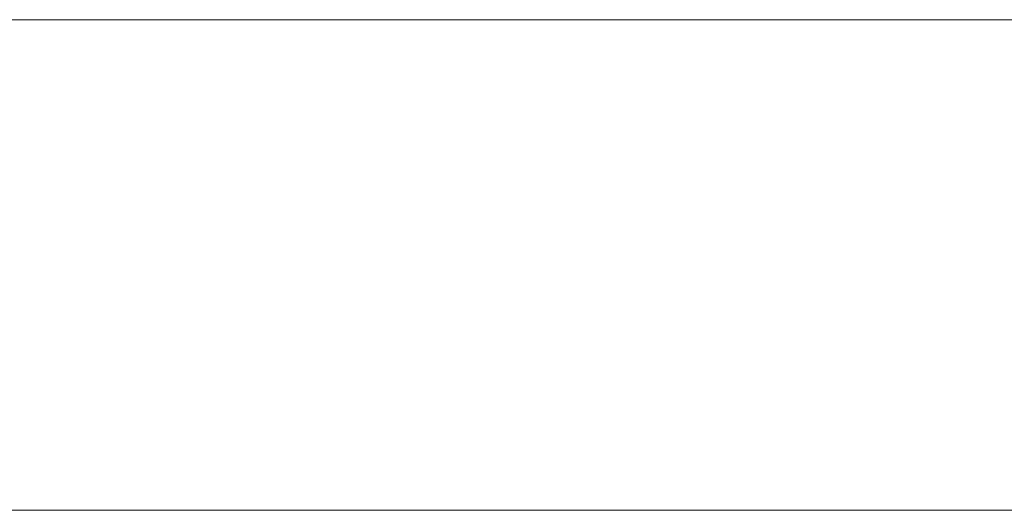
# Model space of a CAD drawing. Header units: centimetres. Extents: x -35.4 to 36.6, y -19.9 to 18.9.
# Tile 21 of 256: x -19.6 to -3.7, y -19.9 to -12. Entities that reach past the tile are written whole.
import ezdxf

# ---------------------------------------------------------------- set-up
doc = ezdxf.new("R2010")
doc.units = ezdxf.units.CM
doc.header["$LTSCALE"] = 2.54
doc.layers.add('Lucido design-1', color=7, linetype='Continuous')

# ---------------------------------------------------------------- blocks, each defined once
blk = doc.blocks.new('Gruppo-1')
at = {"color": 92, "linetype": 'Continuous', "lineweight": 9}
for points, invisible_edges in [([(-35.42, -19.9, 0), (0.631, -19.9, 0), (-23.42, -12, 0), (-35.42, -19.9, 0)], 14), ([(-35.42, -19.9, -1.2), (0.631, -19.9, -1.2), (-23.42, -12, -1.2), (-35.42, -19.9, -1.2)], 14), ([(0.631, -19.9, 0), (0.631, -12, 0), (-23.42, -12, 0), (0.631, -19.9, 0)], 12), ([(0.631, -19.9, -1.2), (0.631, -12, -1.2), (-23.42, -12, -1.2), (0.631, -19.9, -1.2)], 12)]:
    blk.add_3dface(points, dxfattribs=dict(at, invisible_edges=invisible_edges))
for points in [[(-23.42, -12, -1.2), (-23.42, -12, 0), (0.631, -12, 0), (0.631, -12, -1.2)], [(0.631, -19.9, -1.2), (0.631, -19.9, 0), (-35.42, -19.9, 0), (-35.42, -19.9, -1.2)]]:
    blk.add_3dface(points, dxfattribs=at)

msp = doc.modelspace()

# ---------------------------------------------------------------- block references
at = {"layer": 'Lucido design-1', "color": 7}
msp.add_blockref('Gruppo-1', (0, 0), dxfattribs=at)

doc.saveas('drawing.dxf')
